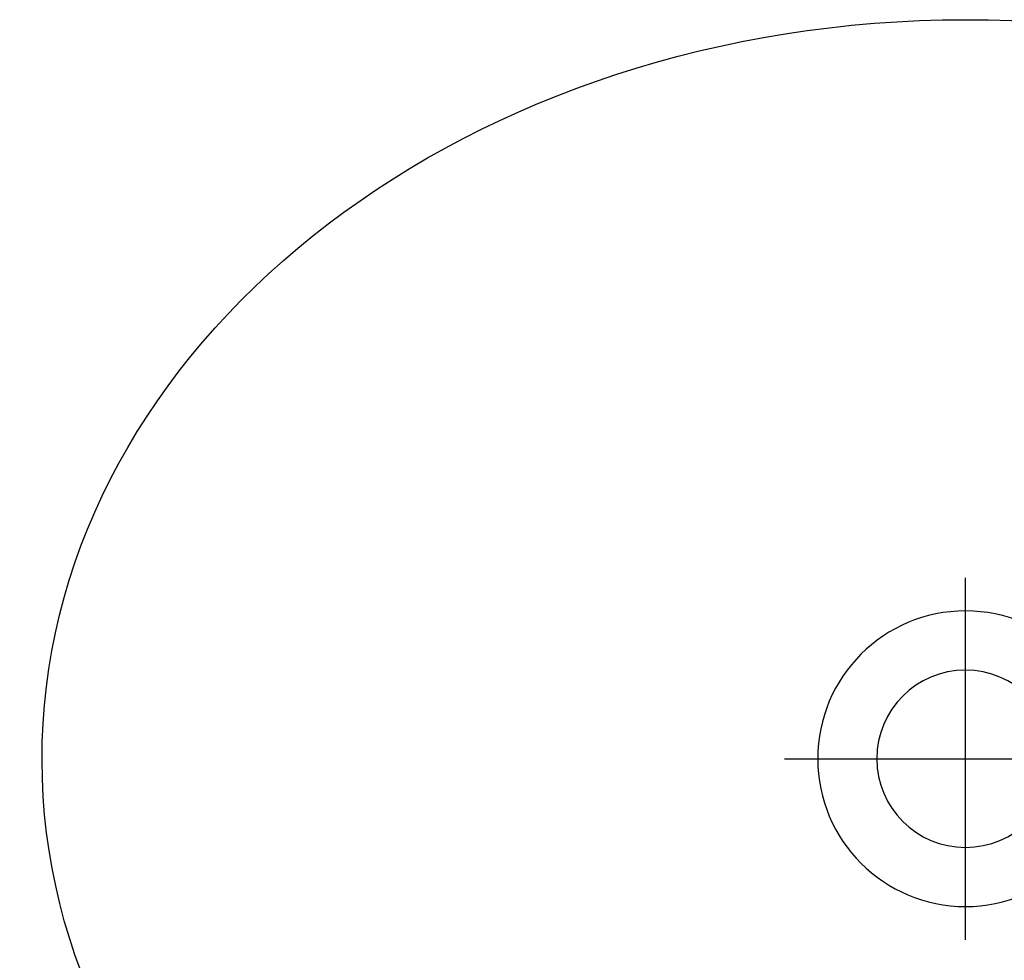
# Model space of a CAD drawing. Header units: millimetres. Extents: x 6161 to 8965, y -9035 to -5431.
# Tile 180 of 256: x 6708 to 6735, y -6534 to -6509. Entities that reach past the tile are written whole.
import ezdxf

# ---------------------------------------------------------------- set-up
doc = ezdxf.new("R2010")
doc.units = ezdxf.units.MM
doc.layers.add('Wyposazenie Wew - Urzadzenia Sanitarne', color=6, linetype='Continuous')

# ---------------------------------------------------------------- blocks, each defined once
blk = doc.blocks.new('Modul_MOP')
at = {"color": 9, "true_color": 0xb8b8b8}
for points in [[(0, -25.1), (0, -34.9)], [(-4.9, -30), (4.9, -30)]]:
    blk.add_lwpolyline(points, dxfattribs=at)
for radius in [4, 2.4]:
    blk.add_circle((0, -30), radius)
blk.add_ellipse((0, -30), major_axis=(-25, 0), ratio=0.8, start_param=4.807479, end_param=10.900484)

msp = doc.modelspace()

# ---------------------------------------------------------------- block references
at = {"layer": 'Wyposazenie Wew - Urzadzenia Sanitarne', "xscale": -1, "rotation": 180}
msp.add_blockref('Modul_MOP', (6733.833, -6558.817), dxfattribs=at)

doc.saveas('drawing.dxf')
